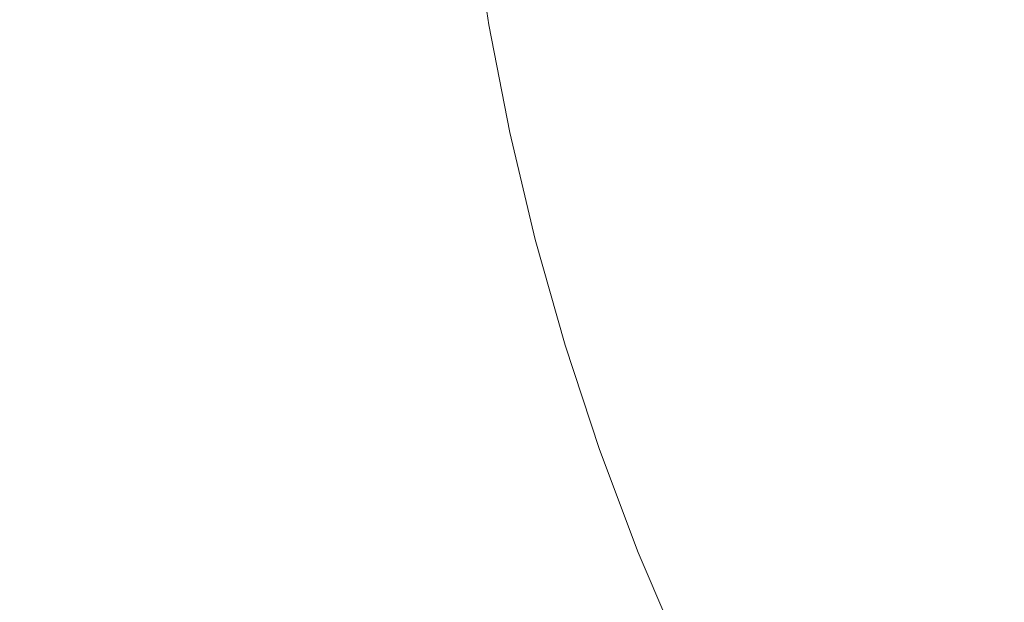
# Model space of a CAD drawing. Header units: centimetres. Extents: x -26.3 to 27.5, y 4.2 to 67.9.
# Tile 117 of 256: x -8.3366 to -8.2225, y 4.5826 to 4.6501. Entities that reach past the tile are written whole.
import ezdxf

# ---------------------------------------------------------------- set-up
doc = ezdxf.new("R2010")
doc.units = ezdxf.units.CM
doc.header["$LTSCALE"] = 2.54
doc.layers.add('Lucido design-1', color=7, linetype='Continuous')

# ---------------------------------------------------------------- blocks, each defined once
blk = doc.blocks.new('Gruppo-2-1')
at = {"color": 7, "linetype": 'Continuous', "lineweight": 9}
for points in [[(-25.98654, 5.90021, -1111.01416), (-25.98654, 4.30021, -1111.01416), (27.11346, 4.30021, -1111.01416), (27.11346, 5.90021, -1111.01416)], [(-25.98654, 5.90021, -1147.11416), (-25.98654, 4.30021, -1147.11416), (27.11346, 4.30021, -1147.11416), (27.11346, 5.90021, -1147.11416)]]:
    blk.add_3dface(points, dxfattribs=at)
for points, invisible_edges in [([(-25.98654, 4.30021, -1111.81416), (-25.98654, 5.90021, -1111.81416), (-8.28654, 5.90021, -1111.81416), (-8.28654, 4.70021, -1111.81416)], 8), ([(-25.98654, 4.30021, -1147.91416), (-25.98654, 5.90021, -1147.91416), (-8.28654, 5.90021, -1147.91416), (-8.28654, 4.70021, -1147.91416)], 8), ([(-8.28654, 4.70021, -1111.81416), (-8.28627, 4.68748, -1111.81416), (-25.98654, 4.30021, -1111.81416)], 10), ([(-8.28654, 4.70021, -1147.91416), (-8.28627, 4.68748, -1147.91416), (-25.98654, 4.30021, -1147.91416)], 10), ([(-8.28627, 4.68748, -1111.81416), (-8.28546, 4.67477, -1111.81416), (-25.98654, 4.30021, -1111.81416)], 10), ([(-25.98654, 4.30021, -1147.91416), (-8.28627, 4.68748, -1147.91416), (-8.28546, 4.67477, -1147.91416)], 9), ([(-8.28546, 4.67477, -1111.81416), (-8.28411, 4.66211, -1111.81416), (-25.98654, 4.30021, -1111.81416)], 10), ([(-8.28546, 4.67477, -1147.91416), (-8.28411, 4.66211, -1147.91416), (-25.98654, 4.30021, -1147.91416)], 10), ([(-25.98654, 4.30021, -1111.81416), (-8.28411, 4.66211, -1111.81416), (-8.28222, 4.64951, -1111.81416)], 9), ([(-25.98654, 4.30021, -1147.91416), (-8.28411, 4.66211, -1147.91416), (-8.28222, 4.64951, -1147.91416)], 9), ([(-8.28222, 4.64951, -1111.81416), (-8.28411, 4.66211, -1111.81416), (-8.27978, 4.66266, -1111.81407), (-8.27793, 4.65025, -1111.81407)], 14), ([(-8.28222, 4.64951, -1147.91416), (-8.28411, 4.66211, -1147.91416), (-8.27978, 4.66266, -1147.91407), (-8.27793, 4.65025, -1147.91407)], 14), ([(-8.22299, 4.64925, -1111.79554), (-8.22494, 4.65933, -1111.79554), (-8.22171, 4.65989, -1111.7931), (-8.21979, 4.64994, -1111.7931)], 15), ([(-8.22299, 4.64925, -1147.89554), (-8.22494, 4.65933, -1147.89554), (-8.22171, 4.65989, -1147.8931), (-8.21979, 4.64994, -1147.8931)], 15), ([(-8.22969, 4.64781, -1111.80003), (-8.2317, 4.65817, -1111.80003), (-8.22827, 4.65876, -1111.79785), (-8.2263, 4.64854, -1111.79785)], 15), ([(-8.22969, 4.64781, -1147.90003), (-8.2317, 4.65817, -1147.90003), (-8.22827, 4.65876, -1147.89785), (-8.2263, 4.64854, -1147.89785)], 15), ([(-8.2263, 4.64854, -1111.79785), (-8.22827, 4.65876, -1111.79785), (-8.22494, 4.65933, -1111.79554), (-8.22299, 4.64925, -1111.79554)], 15), ([(-8.2263, 4.64854, -1147.89785), (-8.22827, 4.65876, -1147.89785), (-8.22494, 4.65933, -1147.89554), (-8.22299, 4.64925, -1147.89554)], 15), ([(-8.23674, 4.64629, -1111.80394), (-8.23881, 4.65696, -1111.80394), (-8.23521, 4.65757, -1111.80206), (-8.23318, 4.64706, -1111.80206)], 15), ([(-8.23674, 4.64629, -1147.90394), (-8.23881, 4.65696, -1147.90394), (-8.23521, 4.65757, -1147.90206), (-8.23318, 4.64706, -1147.90206)], 15), ([(-8.23318, 4.64706, -1111.80206), (-8.23521, 4.65757, -1111.80206), (-8.2317, 4.65817, -1111.80003), (-8.22969, 4.64781, -1111.80003)], 15), ([(-8.23318, 4.64706, -1147.90206), (-8.23521, 4.65757, -1147.90206), (-8.2317, 4.65817, -1147.90003), (-8.22969, 4.64781, -1147.90003)], 15), ([(-8.2441, 4.6447, -1111.80725), (-8.24622, 4.65568, -1111.80725), (-8.24248, 4.65633, -1111.80567), (-8.24039, 4.6455, -1111.80567)], 15), ([(-8.2441, 4.6447, -1147.90725), (-8.24622, 4.65568, -1147.90725), (-8.24248, 4.65633, -1147.90567), (-8.24039, 4.6455, -1147.90567)], 15), ([(-8.24039, 4.6455, -1111.80567), (-8.24248, 4.65633, -1111.80567), (-8.23881, 4.65696, -1111.80394), (-8.23674, 4.64629, -1111.80394)], 15), ([(-8.24039, 4.6455, -1147.90567), (-8.24248, 4.65633, -1147.90567), (-8.23881, 4.65696, -1147.90394), (-8.23674, 4.64629, -1147.90394)], 15), ([(-8.24787, 4.64389, -1111.80868), (-8.25003, 4.65503, -1111.80868), (-8.24622, 4.65568, -1111.80725), (-8.2441, 4.6447, -1111.80725)], 15), ([(-8.24787, 4.64389, -1147.90868), (-8.25003, 4.65503, -1147.90868), (-8.24622, 4.65568, -1147.90725), (-8.2441, 4.6447, -1147.90725)], 15), ([(-8.25559, 4.64223, -1111.81105), (-8.25781, 4.6537, -1111.81105), (-8.25389, 4.65437, -1111.80994), (-8.2517, 4.64306, -1111.80994)], 15), ([(-8.25559, 4.64223, -1147.91105), (-8.25781, 4.6537, -1147.91105), (-8.25389, 4.65437, -1147.90994), (-8.2517, 4.64306, -1147.90994)], 15), ([(-8.2517, 4.64306, -1111.80994), (-8.25389, 4.65437, -1111.80994), (-8.25003, 4.65503, -1111.80868), (-8.24787, 4.64389, -1111.80868)], 15), ([(-8.2517, 4.64306, -1147.90994), (-8.25389, 4.65437, -1147.90994), (-8.25003, 4.65503, -1147.90868), (-8.24787, 4.64389, -1147.90868)], 15), ([(-8.26348, 4.64053, -1111.81276), (-8.26577, 4.65233, -1111.81276), (-8.26177, 4.65302, -1111.81199), (-8.25952, 4.64138, -1111.81199)], 15), ([(-8.26348, 4.64053, -1147.91276), (-8.26577, 4.65233, -1147.91276), (-8.26177, 4.65302, -1147.91199), (-8.25952, 4.64138, -1147.91199)], 15), ([(-8.25952, 4.64138, -1111.81199), (-8.26177, 4.65302, -1111.81199), (-8.25781, 4.6537, -1111.81105), (-8.25559, 4.64223, -1111.81105)], 15), ([(-8.25952, 4.64138, -1147.91199), (-8.26177, 4.65302, -1147.91199), (-8.25781, 4.6537, -1147.91105), (-8.25559, 4.64223, -1147.91105)], 15), ([(-8.2715, 4.6388, -1111.8138), (-8.27385, 4.65095, -1111.8138), (-8.2698, 4.65164, -1111.81337), (-8.26748, 4.63966, -1111.81337)], 15), ([(-8.2715, 4.6388, -1147.9138), (-8.27385, 4.65095, -1147.9138), (-8.2698, 4.65164, -1147.91337), (-8.26748, 4.63966, -1147.91337)], 15), ([(-8.26748, 4.63966, -1111.81337), (-8.2698, 4.65164, -1111.81337), (-8.26577, 4.65233, -1111.81276), (-8.26348, 4.64053, -1111.81276)], 15), ([(-8.26748, 4.63966, -1147.91337), (-8.2698, 4.65164, -1147.91337), (-8.26577, 4.65233, -1147.91276), (-8.26348, 4.64053, -1147.91276)], 15), ([(-8.27554, 4.63793, -1111.81407), (-8.27793, 4.65025, -1111.81407), (-8.27385, 4.65095, -1111.8138), (-8.2715, 4.6388, -1111.8138)], 15), ([(-8.27554, 4.63793, -1147.91407), (-8.27793, 4.65025, -1147.91407), (-8.27385, 4.65095, -1147.9138), (-8.2715, 4.6388, -1147.9138)], 15), ([(-25.98654, 4.30021, -1111.81416), (-8.28222, 4.64951, -1111.81416), (-8.2798, 4.63701, -1111.81416)], 9), ([(-8.28222, 4.64951, -1147.91416), (-8.2798, 4.63701, -1147.91416), (-25.98654, 4.30021, -1147.91416)], 10), ([(-8.2798, 4.63701, -1111.81416), (-8.28222, 4.64951, -1111.81416), (-8.27793, 4.65025, -1111.81407), (-8.27554, 4.63793, -1111.81407)], 14), ([(-8.2798, 4.63701, -1147.91416), (-8.28222, 4.64951, -1147.91416), (-8.27793, 4.65025, -1147.91407), (-8.27554, 4.63793, -1147.91407)], 14), ([(-8.22062, 4.63926, -1111.79554), (-8.22299, 4.64925, -1111.79554), (-8.21979, 4.64994, -1111.7931), (-8.21744, 4.64009, -1111.7931)], 15), ([(-8.22062, 4.63926, -1147.89554), (-8.22299, 4.64925, -1147.89554), (-8.21979, 4.64994, -1147.8931), (-8.21744, 4.64009, -1147.8931)], 15), ([(-8.22725, 4.63754, -1111.80003), (-8.22969, 4.64781, -1111.80003), (-8.2263, 4.64854, -1111.79785), (-8.22389, 4.63841, -1111.79785)], 15), ([(-8.22725, 4.63754, -1147.90003), (-8.22969, 4.64781, -1147.90003), (-8.2263, 4.64854, -1147.89785), (-8.22389, 4.63841, -1147.89785)], 15), ([(-8.22389, 4.63841, -1111.79785), (-8.2263, 4.64854, -1111.79785), (-8.22299, 4.64925, -1111.79554), (-8.22062, 4.63926, -1111.79554)], 15), ([(-8.22389, 4.63841, -1147.89785), (-8.2263, 4.64854, -1147.89785), (-8.22299, 4.64925, -1147.89554), (-8.22062, 4.63926, -1147.89554)], 15), ([(-8.23423, 4.63572, -1111.80394), (-8.23674, 4.64629, -1111.80394), (-8.23318, 4.64706, -1111.80206), (-8.2307, 4.63664, -1111.80206)], 15), ([(-8.23423, 4.63572, -1147.90394), (-8.23674, 4.64629, -1147.90394), (-8.23318, 4.64706, -1147.90206), (-8.2307, 4.63664, -1147.90206)], 15), ([(-8.2307, 4.63664, -1111.80206), (-8.23318, 4.64706, -1111.80206), (-8.22969, 4.64781, -1111.80003), (-8.22725, 4.63754, -1111.80003)], 15), ([(-8.2307, 4.63664, -1147.90206), (-8.23318, 4.64706, -1147.90206), (-8.22969, 4.64781, -1147.90003), (-8.22725, 4.63754, -1147.90003)], 15), ([(-8.23783, 4.63478, -1111.80567), (-8.24039, 4.6455, -1111.80567), (-8.23674, 4.64629, -1111.80394), (-8.23423, 4.63572, -1111.80394)], 15), ([(-8.23783, 4.63478, -1147.90567), (-8.24039, 4.6455, -1147.90567), (-8.23674, 4.64629, -1147.90394), (-8.23423, 4.63572, -1147.90394)], 15), ([(-8.24151, 4.63382, -1111.80725), (-8.2441, 4.6447, -1111.80725), (-8.24039, 4.6455, -1111.80567), (-8.23783, 4.63478, -1111.80567)], 15), ([(-8.24151, 4.63382, -1147.90725), (-8.2441, 4.6447, -1147.90725), (-8.24039, 4.6455, -1147.90567), (-8.23783, 4.63478, -1147.90567)], 15), ([(-8.24904, 4.63186, -1111.80994), (-8.2517, 4.64306, -1111.80994), (-8.24787, 4.64389, -1111.80868), (-8.24525, 4.63285, -1111.80868)], 15), ([(-8.24904, 4.63186, -1147.90994), (-8.2517, 4.64306, -1147.90994), (-8.24787, 4.64389, -1147.90868), (-8.24525, 4.63285, -1147.90868)], 15), ([(-8.24525, 4.63285, -1111.80868), (-8.24787, 4.64389, -1111.80868), (-8.2441, 4.6447, -1111.80725), (-8.24151, 4.63382, -1111.80725)], 15), ([(-8.24525, 4.63285, -1147.90868), (-8.24787, 4.64389, -1147.90868), (-8.2441, 4.6447, -1147.90725), (-8.24151, 4.63382, -1147.90725)], 15), ([(-8.25288, 4.63086, -1111.81105), (-8.25559, 4.64223, -1111.81105), (-8.2517, 4.64306, -1111.80994), (-8.24904, 4.63186, -1111.80994)], 15), ([(-8.25288, 4.63086, -1147.91105), (-8.25559, 4.64223, -1147.91105), (-8.2517, 4.64306, -1147.90994), (-8.24904, 4.63186, -1147.90994)], 15), ([(-8.2607, 4.62883, -1111.81276), (-8.26348, 4.64053, -1111.81276), (-8.25952, 4.64138, -1111.81199), (-8.25677, 4.62985, -1111.81199)], 15), ([(-8.2607, 4.62883, -1147.91276), (-8.26348, 4.64053, -1147.91276), (-8.25952, 4.64138, -1147.91199), (-8.25677, 4.62985, -1147.91199)], 15), ([(-8.25677, 4.62985, -1111.81199), (-8.25952, 4.64138, -1111.81199), (-8.25559, 4.64223, -1111.81105), (-8.25288, 4.63086, -1111.81105)], 15), ([(-8.25677, 4.62985, -1147.91199), (-8.25952, 4.64138, -1147.91199), (-8.25559, 4.64223, -1147.91105), (-8.25288, 4.63086, -1147.91105)], 15), ([(-8.26466, 4.6278, -1111.81337), (-8.26748, 4.63966, -1111.81337), (-8.26348, 4.64053, -1111.81276), (-8.2607, 4.62883, -1111.81276)], 15), ([(-8.26466, 4.6278, -1147.91337), (-8.26748, 4.63966, -1147.91337), (-8.26348, 4.64053, -1147.91276), (-8.2607, 4.62883, -1147.91276)], 15), ([(-8.26864, 4.62676, -1111.8138), (-8.2715, 4.6388, -1111.8138), (-8.26748, 4.63966, -1111.81337), (-8.26466, 4.6278, -1111.81337)], 15), ([(-8.26864, 4.62676, -1147.9138), (-8.2715, 4.6388, -1147.9138), (-8.26748, 4.63966, -1147.91337), (-8.26466, 4.6278, -1147.91337)], 15), ([(-8.22105, 4.62839, -1111.79785), (-8.22389, 4.63841, -1111.79785), (-8.22062, 4.63926, -1111.79554), (-8.21782, 4.62938, -1111.79554)], 15), ([(-8.22105, 4.62839, -1147.89785), (-8.22389, 4.63841, -1147.89785), (-8.22062, 4.63926, -1147.89554), (-8.21782, 4.62938, -1147.89554)], 15), ([(-8.27686, 4.62462, -1111.81416), (-8.2798, 4.63701, -1111.81416), (-8.27554, 4.63793, -1111.81407), (-8.27264, 4.62572, -1111.81407)], 14), ([(-8.27686, 4.62462, -1147.91416), (-8.2798, 4.63701, -1147.91416), (-8.27554, 4.63793, -1147.91407), (-8.27264, 4.62572, -1147.91407)], 14), ([(-8.27264, 4.62572, -1111.81407), (-8.27554, 4.63793, -1111.81407), (-8.2715, 4.6388, -1111.8138), (-8.26864, 4.62676, -1111.8138)], 15), ([(-8.27264, 4.62572, -1147.91407), (-8.27554, 4.63793, -1147.91407), (-8.2715, 4.6388, -1147.9138), (-8.26864, 4.62676, -1147.9138)], 15), ([(-8.22437, 4.62738, -1111.80003), (-8.22725, 4.63754, -1111.80003), (-8.22389, 4.63841, -1111.79785), (-8.22105, 4.62839, -1111.79785)], 15), ([(-8.22437, 4.62738, -1147.90003), (-8.22725, 4.63754, -1147.90003), (-8.22389, 4.63841, -1147.89785), (-8.22105, 4.62839, -1147.89785)], 15), ([(-8.2798, 4.63701, -1111.81416), (-8.27686, 4.62462, -1111.81416), (-25.98654, 4.30021, -1111.81416)], 10), ([(-25.98654, 4.30021, -1147.91416), (-8.2798, 4.63701, -1147.91416), (-8.27686, 4.62462, -1147.91416)], 9), ([(-8.22778, 4.62633, -1111.80206), (-8.2307, 4.63664, -1111.80206), (-8.22725, 4.63754, -1111.80003), (-8.22437, 4.62738, -1111.80003)], 15), ([(-8.22778, 4.62633, -1147.90206), (-8.2307, 4.63664, -1147.90206), (-8.22725, 4.63754, -1147.90003), (-8.22437, 4.62738, -1147.90003)], 15), ([(-8.23483, 4.62417, -1111.80567), (-8.23783, 4.63478, -1111.80567), (-8.23423, 4.63572, -1111.80394), (-8.23127, 4.62526, -1111.80394)], 15), ([(-8.23483, 4.62417, -1147.90567), (-8.23783, 4.63478, -1147.90567), (-8.23423, 4.63572, -1147.90394), (-8.23127, 4.62526, -1147.90394)], 15), ([(-8.23127, 4.62526, -1111.80394), (-8.23423, 4.63572, -1111.80394), (-8.2307, 4.63664, -1111.80206), (-8.22778, 4.62633, -1111.80206)], 15), ([(-8.23127, 4.62526, -1147.90394), (-8.23423, 4.63572, -1147.90394), (-8.2307, 4.63664, -1147.90206), (-8.22778, 4.62633, -1147.90206)], 15), ([(-8.23846, 4.62306, -1111.80725), (-8.24151, 4.63382, -1111.80725), (-8.23783, 4.63478, -1111.80567), (-8.23483, 4.62417, -1111.80567)], 15), ([(-8.23846, 4.62306, -1147.90725), (-8.24151, 4.63382, -1147.90725), (-8.23783, 4.63478, -1147.90567), (-8.23483, 4.62417, -1147.90567)], 15), ([(-8.24215, 4.62193, -1111.80868), (-8.24525, 4.63285, -1111.80868), (-8.24151, 4.63382, -1111.80725), (-8.23846, 4.62306, -1111.80725)], 15), ([(-8.24215, 4.62193, -1147.90868), (-8.24525, 4.63285, -1147.90868), (-8.24151, 4.63382, -1147.90725), (-8.23846, 4.62306, -1147.90725)], 15), ([(-8.2459, 4.62078, -1111.80994), (-8.24904, 4.63186, -1111.80994), (-8.24525, 4.63285, -1111.80868), (-8.24215, 4.62193, -1111.80868)], 15), ([(-8.2459, 4.62078, -1147.90994), (-8.24904, 4.63186, -1147.90994), (-8.24525, 4.63285, -1147.90868), (-8.24215, 4.62193, -1147.90868)], 15), ([(-8.2497, 4.61962, -1111.81105), (-8.25288, 4.63086, -1111.81105), (-8.24904, 4.63186, -1111.80994), (-8.2459, 4.62078, -1111.80994)], 15), ([(-8.2497, 4.61962, -1147.91105), (-8.25288, 4.63086, -1147.91105), (-8.24904, 4.63186, -1147.90994), (-8.2459, 4.62078, -1147.90994)], 15), ([(-8.25354, 4.61844, -1111.81199), (-8.25677, 4.62985, -1111.81199), (-8.25288, 4.63086, -1111.81105), (-8.2497, 4.61962, -1111.81105)], 15), ([(-8.25354, 4.61844, -1147.91199), (-8.25677, 4.62985, -1147.91199), (-8.25288, 4.63086, -1147.91105), (-8.2497, 4.61962, -1147.91105)], 15), ([(-8.26133, 4.61606, -1111.81337), (-8.26466, 4.6278, -1111.81337), (-8.2607, 4.62883, -1111.81276), (-8.25742, 4.61725, -1111.81276)], 15), ([(-8.26133, 4.61606, -1147.91337), (-8.26466, 4.6278, -1147.91337), (-8.2607, 4.62883, -1147.91276), (-8.25742, 4.61725, -1147.91276)], 15), ([(-8.25742, 4.61725, -1111.81276), (-8.2607, 4.62883, -1111.81276), (-8.25677, 4.62985, -1111.81199), (-8.25354, 4.61844, -1111.81199)], 15), ([(-8.25742, 4.61725, -1147.91276), (-8.2607, 4.62883, -1147.91276), (-8.25677, 4.62985, -1147.91199), (-8.25354, 4.61844, -1147.91199)], 15), ([(-8.26527, 4.61485, -1111.8138), (-8.26864, 4.62676, -1111.8138), (-8.26466, 4.6278, -1111.81337), (-8.26133, 4.61606, -1111.81337)], 15), ([(-8.26527, 4.61485, -1147.9138), (-8.26864, 4.62676, -1147.9138), (-8.26466, 4.6278, -1147.91337), (-8.26133, 4.61606, -1147.91337)], 15), ([(-8.22107, 4.61735, -1111.80003), (-8.22437, 4.62738, -1111.80003), (-8.22105, 4.62839, -1111.79785), (-8.21779, 4.6185, -1111.79785)], 15), ([(-8.22107, 4.61735, -1147.90003), (-8.22437, 4.62738, -1147.90003), (-8.22105, 4.62839, -1147.89785), (-8.21779, 4.6185, -1147.89785)], 15), ([(-8.26922, 4.61364, -1111.81407), (-8.27264, 4.62572, -1111.81407), (-8.26864, 4.62676, -1111.8138), (-8.26527, 4.61485, -1111.8138)], 15), ([(-8.26922, 4.61364, -1147.91407), (-8.27264, 4.62572, -1147.91407), (-8.26864, 4.62676, -1147.9138), (-8.26527, 4.61485, -1147.9138)], 15), ([(-8.22443, 4.61616, -1111.80206), (-8.22778, 4.62633, -1111.80206), (-8.22437, 4.62738, -1111.80003), (-8.22107, 4.61735, -1111.80003)], 15), ([(-8.22443, 4.61616, -1147.90206), (-8.22778, 4.62633, -1147.90206), (-8.22437, 4.62738, -1147.90003), (-8.22107, 4.61735, -1147.90003)], 15), ([(-8.27339, 4.61237, -1111.81416), (-8.27686, 4.62462, -1111.81416), (-8.27264, 4.62572, -1111.81407), (-8.26922, 4.61364, -1111.81407)], 14), ([(-8.27339, 4.61237, -1147.91416), (-8.27686, 4.62462, -1147.91416), (-8.27264, 4.62572, -1147.91407), (-8.26922, 4.61364, -1147.91407)], 14), ([(-8.22787, 4.61494, -1111.80394), (-8.23127, 4.62526, -1111.80394), (-8.22778, 4.62633, -1111.80206), (-8.22443, 4.61616, -1111.80206)], 15), ([(-8.22787, 4.61494, -1147.90394), (-8.23127, 4.62526, -1147.90394), (-8.22778, 4.62633, -1147.90206), (-8.22443, 4.61616, -1147.90206)], 15), ([(-25.98654, 4.30021, -1111.81416), (-8.27686, 4.62462, -1111.81416), (-8.27339, 4.61237, -1111.81416)], 9), ([(-8.27686, 4.62462, -1147.91416), (-8.27339, 4.61237, -1147.91416), (-25.98654, 4.30021, -1147.91416)], 10), ([(-8.23138, 4.6137, -1111.80567), (-8.23483, 4.62417, -1111.80567), (-8.23127, 4.62526, -1111.80394), (-8.22787, 4.61494, -1111.80394)], 15), ([(-8.23138, 4.6137, -1147.90567), (-8.23483, 4.62417, -1147.90567), (-8.23127, 4.62526, -1147.90394), (-8.22787, 4.61494, -1147.90394)], 15), ([(-8.23496, 4.61244, -1111.80725), (-8.23846, 4.62306, -1111.80725), (-8.23483, 4.62417, -1111.80567), (-8.23138, 4.6137, -1111.80567)], 15), ([(-8.23496, 4.61244, -1147.90725), (-8.23846, 4.62306, -1147.90725), (-8.23483, 4.62417, -1147.90567), (-8.23138, 4.6137, -1147.90567)], 15), ([(-8.2386, 4.61115, -1111.80868), (-8.24215, 4.62193, -1111.80868), (-8.23846, 4.62306, -1111.80725), (-8.23496, 4.61244, -1111.80725)], 15), ([(-8.2386, 4.61115, -1147.90868), (-8.24215, 4.62193, -1147.90868), (-8.23846, 4.62306, -1147.90725), (-8.23496, 4.61244, -1147.90725)], 15), ([(-8.2423, 4.60985, -1111.80994), (-8.2459, 4.62078, -1111.80994), (-8.24215, 4.62193, -1111.80868), (-8.2386, 4.61115, -1111.80868)], 15), ([(-8.2423, 4.60985, -1147.90994), (-8.2459, 4.62078, -1147.90994), (-8.24215, 4.62193, -1147.90868), (-8.2386, 4.61115, -1147.90868)], 15), ([(-8.24604, 4.60852, -1111.81105), (-8.2497, 4.61962, -1111.81105), (-8.2459, 4.62078, -1111.80994), (-8.2423, 4.60985, -1111.80994)], 15), ([(-8.24604, 4.60852, -1147.91105), (-8.2497, 4.61962, -1147.91105), (-8.2459, 4.62078, -1147.90994), (-8.2423, 4.60985, -1147.90994)], 15), ([(-8.24983, 4.60718, -1111.81199), (-8.25354, 4.61844, -1111.81199), (-8.2497, 4.61962, -1111.81105), (-8.24604, 4.60852, -1111.81105)], 15), ([(-8.24983, 4.60718, -1147.91199), (-8.25354, 4.61844, -1147.91199), (-8.2497, 4.61962, -1147.91105), (-8.24604, 4.60852, -1147.91105)], 15), ([(-8.25366, 4.60583, -1111.81276), (-8.25742, 4.61725, -1111.81276), (-8.25354, 4.61844, -1111.81199), (-8.24983, 4.60718, -1111.81199)], 15), ([(-8.25366, 4.60583, -1147.91276), (-8.25742, 4.61725, -1147.91276), (-8.25354, 4.61844, -1147.91199), (-8.24983, 4.60718, -1147.91199)], 15), ([(-8.25751, 4.60447, -1111.81337), (-8.26133, 4.61606, -1111.81337), (-8.25742, 4.61725, -1111.81276), (-8.25366, 4.60583, -1111.81276)], 15), ([(-8.25751, 4.60447, -1147.91337), (-8.26133, 4.61606, -1147.91337), (-8.25742, 4.61725, -1147.91276), (-8.25366, 4.60583, -1147.91276)], 15), ([(-8.22065, 4.60614, -1111.80206), (-8.22443, 4.61616, -1111.80206), (-8.22107, 4.61735, -1111.80003), (-8.21734, 4.60747, -1111.80003)], 15), ([(-8.22065, 4.60614, -1147.90206), (-8.22443, 4.61616, -1147.90206), (-8.22107, 4.61735, -1147.90003), (-8.21734, 4.60747, -1147.90003)], 15), ([(-8.26139, 4.6031, -1111.8138), (-8.26527, 4.61485, -1111.8138), (-8.26133, 4.61606, -1111.81337), (-8.25751, 4.60447, -1111.81337)], 15), ([(-8.26139, 4.6031, -1147.9138), (-8.26527, 4.61485, -1147.9138), (-8.26133, 4.61606, -1147.91337), (-8.25751, 4.60447, -1147.91337)], 15), ([(-8.22403, 4.60478, -1111.80394), (-8.22787, 4.61494, -1111.80394), (-8.22443, 4.61616, -1111.80206), (-8.22065, 4.60614, -1111.80206)], 15), ([(-8.22403, 4.60478, -1147.90394), (-8.22787, 4.61494, -1147.90394), (-8.22443, 4.61616, -1147.90206), (-8.22065, 4.60614, -1147.90206)], 15), ([(-8.26529, 4.60172, -1111.81407), (-8.26922, 4.61364, -1111.81407), (-8.26527, 4.61485, -1111.8138), (-8.26139, 4.6031, -1111.8138)], 15), ([(-8.26529, 4.60172, -1147.91407), (-8.26922, 4.61364, -1147.91407), (-8.26527, 4.61485, -1147.9138), (-8.26139, 4.6031, -1147.9138)], 15), ([(-8.22749, 4.60339, -1111.80567), (-8.23138, 4.6137, -1111.80567), (-8.22787, 4.61494, -1111.80394), (-8.22403, 4.60478, -1111.80394)], 15), ([(-8.22749, 4.60339, -1147.90567), (-8.23138, 4.6137, -1147.90567), (-8.22787, 4.61494, -1147.90394), (-8.22403, 4.60478, -1147.90394)], 15), ([(-8.2694, 4.60027, -1111.81416), (-8.27339, 4.61237, -1111.81416), (-8.26922, 4.61364, -1111.81407), (-8.26529, 4.60172, -1111.81407)], 14), ([(-8.2694, 4.60027, -1147.91416), (-8.27339, 4.61237, -1147.91416), (-8.26922, 4.61364, -1147.91407), (-8.26529, 4.60172, -1147.91407)], 14), ([(-8.23101, 4.60197, -1111.80725), (-8.23496, 4.61244, -1111.80725), (-8.23138, 4.6137, -1111.80567), (-8.22749, 4.60339, -1111.80567)], 15), ([(-8.23101, 4.60197, -1147.90725), (-8.23496, 4.61244, -1147.90725), (-8.23138, 4.6137, -1147.90567), (-8.22749, 4.60339, -1147.90567)], 15), ([(-8.27339, 4.61237, -1111.81416), (-8.2694, 4.60027, -1111.81416), (-25.98654, 4.30021, -1111.81416)], 10), ([(-25.98654, 4.30021, -1147.91416), (-8.27339, 4.61237, -1147.91416), (-8.2694, 4.60027, -1147.91416)], 9), ([(-8.23459, 4.60053, -1111.80868), (-8.2386, 4.61115, -1111.80868), (-8.23496, 4.61244, -1111.80725), (-8.23101, 4.60197, -1111.80725)], 15), ([(-8.23459, 4.60053, -1147.90868), (-8.2386, 4.61115, -1147.90868), (-8.23496, 4.61244, -1147.90725), (-8.23101, 4.60197, -1147.90725)], 15), ([(-8.23823, 4.59907, -1111.80994), (-8.2423, 4.60985, -1111.80994), (-8.2386, 4.61115, -1111.80868), (-8.23459, 4.60053, -1111.80868)], 15), ([(-8.23823, 4.59907, -1147.90994), (-8.2423, 4.60985, -1147.90994), (-8.2386, 4.61115, -1147.90868), (-8.23459, 4.60053, -1147.90868)], 15), ([(-8.24192, 4.59759, -1111.81105), (-8.24604, 4.60852, -1111.81105), (-8.2423, 4.60985, -1111.80994), (-8.23823, 4.59907, -1111.80994)], 15), ([(-8.24192, 4.59759, -1147.91105), (-8.24604, 4.60852, -1147.91105), (-8.2423, 4.60985, -1147.90994), (-8.23823, 4.59907, -1147.90994)], 15), ([(-8.24565, 4.59609, -1111.81199), (-8.24983, 4.60718, -1111.81199), (-8.24604, 4.60852, -1111.81105), (-8.24192, 4.59759, -1111.81105)], 15), ([(-8.24565, 4.59609, -1147.91199), (-8.24983, 4.60718, -1147.91199), (-8.24604, 4.60852, -1147.91105), (-8.24192, 4.59759, -1147.91105)], 15), ([(-8.24941, 4.59458, -1111.81276), (-8.25366, 4.60583, -1111.81276), (-8.24983, 4.60718, -1111.81199), (-8.24565, 4.59609, -1111.81199)], 15), ([(-8.24941, 4.59458, -1147.91276), (-8.25366, 4.60583, -1147.91276), (-8.24983, 4.60718, -1147.91199), (-8.24565, 4.59609, -1147.91199)], 15), ([(-8.21977, 4.59479, -1111.80394), (-8.22403, 4.60478, -1111.80394), (-8.22065, 4.60614, -1111.80206), (-8.21644, 4.59629, -1111.80206)], 15), ([(-8.21977, 4.59479, -1147.90394), (-8.22403, 4.60478, -1147.90394), (-8.22065, 4.60614, -1147.90206), (-8.21644, 4.59629, -1147.90206)], 15), ([(-8.25321, 4.59306, -1111.81337), (-8.25751, 4.60447, -1111.81337), (-8.25366, 4.60583, -1111.81276), (-8.24941, 4.59458, -1111.81276)], 15), ([(-8.25321, 4.59306, -1147.91337), (-8.25751, 4.60447, -1147.91337), (-8.25366, 4.60583, -1147.91276), (-8.24941, 4.59458, -1147.91276)], 15), ([(-8.25702, 4.59152, -1111.8138), (-8.26139, 4.6031, -1111.8138), (-8.25751, 4.60447, -1111.81337), (-8.25321, 4.59306, -1111.81337)], 15), ([(-8.25702, 4.59152, -1147.9138), (-8.26139, 4.6031, -1147.9138), (-8.25751, 4.60447, -1147.91337), (-8.25321, 4.59306, -1147.91337)], 15), ([(-8.22316, 4.59325, -1111.80567), (-8.22749, 4.60339, -1111.80567), (-8.22403, 4.60478, -1111.80394), (-8.21977, 4.59479, -1111.80394)], 15), ([(-8.22316, 4.59325, -1147.90567), (-8.22749, 4.60339, -1147.90567), (-8.22403, 4.60478, -1147.90394), (-8.21977, 4.59479, -1147.90394)], 15), ([(-8.26086, 4.58998, -1111.81407), (-8.26529, 4.60172, -1111.81407), (-8.26139, 4.6031, -1111.8138), (-8.25702, 4.59152, -1111.8138)], 15), ([(-8.26086, 4.58998, -1147.91407), (-8.26529, 4.60172, -1147.91407), (-8.26139, 4.6031, -1147.9138), (-8.25702, 4.59152, -1147.9138)], 15), ([(-8.22662, 4.59169, -1111.80725), (-8.23101, 4.60197, -1111.80725), (-8.22749, 4.60339, -1111.80567), (-8.22316, 4.59325, -1111.80567)], 15), ([(-8.22662, 4.59169, -1147.90725), (-8.23101, 4.60197, -1147.90725), (-8.22749, 4.60339, -1147.90567), (-8.22316, 4.59325, -1147.90567)], 15), ([(-8.2649, 4.58836, -1111.81416), (-8.2694, 4.60027, -1111.81416), (-8.26529, 4.60172, -1111.81407), (-8.26086, 4.58998, -1111.81407)], 14), ([(-8.2649, 4.58836, -1147.91416), (-8.2694, 4.60027, -1147.91416), (-8.26529, 4.60172, -1147.91407), (-8.26086, 4.58998, -1147.91407)], 14), ([(-8.23014, 4.5901, -1111.80868), (-8.23459, 4.60053, -1111.80868), (-8.23101, 4.60197, -1111.80725), (-8.22662, 4.59169, -1111.80725)], 15), ([(-8.23014, 4.5901, -1147.90868), (-8.23459, 4.60053, -1147.90868), (-8.23101, 4.60197, -1147.90725), (-8.22662, 4.59169, -1147.90725)], 15), ([(-25.98654, 4.30021, -1111.81416), (-8.2694, 4.60027, -1111.81416), (-8.2649, 4.58836, -1111.81416)], 9), ([(-8.2694, 4.60027, -1147.91416), (-8.2649, 4.58836, -1147.91416), (-25.98654, 4.30021, -1147.91416)], 10), ([(-8.23371, 4.58848, -1111.80994), (-8.23823, 4.59907, -1111.80994), (-8.23459, 4.60053, -1111.80868), (-8.23014, 4.5901, -1111.80868)], 15), ([(-8.23371, 4.58848, -1147.90994), (-8.23823, 4.59907, -1147.90994), (-8.23459, 4.60053, -1147.90868), (-8.23014, 4.5901, -1147.90868)], 15), ([(-8.23733, 4.58685, -1111.81105), (-8.24192, 4.59759, -1111.81105), (-8.23823, 4.59907, -1111.80994), (-8.23371, 4.58848, -1111.80994)], 15), ([(-8.23733, 4.58685, -1147.91105), (-8.24192, 4.59759, -1147.91105), (-8.23823, 4.59907, -1147.90994), (-8.23371, 4.58848, -1147.90994)], 15), ([(-8.24099, 4.58519, -1111.81199), (-8.24565, 4.59609, -1111.81199), (-8.24192, 4.59759, -1111.81105), (-8.23733, 4.58685, -1111.81105)], 15), ([(-8.24099, 4.58519, -1147.91199), (-8.24565, 4.59609, -1147.91199), (-8.24192, 4.59759, -1147.91105), (-8.23733, 4.58685, -1147.91105)], 15), ([(-8.24469, 4.58352, -1111.81276), (-8.24941, 4.59458, -1111.81276), (-8.24565, 4.59609, -1111.81199), (-8.24099, 4.58519, -1111.81199)], 15), ([(-8.24469, 4.58352, -1147.91276), (-8.24941, 4.59458, -1147.91276), (-8.24565, 4.59609, -1147.91199), (-8.24099, 4.58519, -1147.91199)], 15), ([(-8.24842, 4.58183, -1111.81337), (-8.25321, 4.59306, -1111.81337), (-8.24941, 4.59458, -1111.81276), (-8.24469, 4.58352, -1111.81276)], 15), ([(-8.24842, 4.58183, -1147.91337), (-8.25321, 4.59306, -1147.91337), (-8.24941, 4.59458, -1147.91276), (-8.24469, 4.58352, -1147.91276)], 15), ([(-8.21841, 4.5833, -1111.80567), (-8.22316, 4.59325, -1111.80567), (-8.21977, 4.59479, -1111.80394), (-8.21508, 4.58498, -1111.80394)], 15), ([(-8.21841, 4.5833, -1147.90567), (-8.22316, 4.59325, -1147.90567), (-8.21977, 4.59479, -1147.90394), (-8.21508, 4.58498, -1147.90394)], 15), ([(-8.25217, 4.58014, -1111.8138), (-8.25702, 4.59152, -1111.8138), (-8.25321, 4.59306, -1111.81337), (-8.24842, 4.58183, -1111.81337)], 15), ([(-8.25217, 4.58014, -1147.9138), (-8.25702, 4.59152, -1147.9138), (-8.25321, 4.59306, -1147.91337), (-8.24842, 4.58183, -1147.91337)], 15), ([(-8.2218, 4.5816, -1111.80725), (-8.22662, 4.59169, -1111.80725), (-8.22316, 4.59325, -1111.80567), (-8.21841, 4.5833, -1111.80567)], 15), ([(-8.2218, 4.5816, -1147.90725), (-8.22662, 4.59169, -1147.90725), (-8.22316, 4.59325, -1147.90567), (-8.21841, 4.5833, -1147.90567)], 15), ([(-8.25593, 4.57844, -1111.81407), (-8.26086, 4.58998, -1111.81407), (-8.25702, 4.59152, -1111.8138), (-8.25217, 4.58014, -1111.8138)], 15), ([(-8.25593, 4.57844, -1147.91407), (-8.26086, 4.58998, -1147.91407), (-8.25702, 4.59152, -1147.9138), (-8.25217, 4.58014, -1147.9138)], 15), ([(-8.22525, 4.57986, -1111.80868), (-8.23014, 4.5901, -1111.80868), (-8.22662, 4.59169, -1111.80725), (-8.2218, 4.5816, -1111.80725)], 15), ([(-8.22525, 4.57986, -1147.90868), (-8.23014, 4.5901, -1147.90868), (-8.22662, 4.59169, -1147.90725), (-8.2218, 4.5816, -1147.90725)], 15), ([(-8.22875, 4.57809, -1111.80994), (-8.23371, 4.58848, -1111.80994), (-8.23014, 4.5901, -1111.80868), (-8.22525, 4.57986, -1111.80868)], 15), ([(-8.22875, 4.57809, -1147.90994), (-8.23371, 4.58848, -1147.90994), (-8.23014, 4.5901, -1147.90868), (-8.22525, 4.57986, -1147.90868)], 15), ([(-8.25991, 4.57664, -1111.81416), (-8.2649, 4.58836, -1111.81416), (-8.26086, 4.58998, -1111.81407), (-8.25593, 4.57844, -1111.81407)], 14), ([(-8.25991, 4.57664, -1147.91416), (-8.2649, 4.58836, -1147.91416), (-8.26086, 4.58998, -1147.91407), (-8.25593, 4.57844, -1147.91407)], 14), ([(-8.2649, 4.58836, -1111.81416), (-8.25991, 4.57664, -1111.81416), (-25.98654, 4.30021, -1111.81416)], 10), ([(-25.98654, 4.30021, -1147.91416), (-8.2649, 4.58836, -1147.91416), (-8.25991, 4.57664, -1147.91416)], 9), ([(-8.2323, 4.5763, -1111.81105), (-8.23733, 4.58685, -1111.81105), (-8.23371, 4.58848, -1111.80994), (-8.22875, 4.57809, -1111.80994)], 15), ([(-8.2323, 4.5763, -1147.91105), (-8.23733, 4.58685, -1147.91105), (-8.23371, 4.58848, -1147.90994), (-8.22875, 4.57809, -1147.90994)], 15), ([(-8.23588, 4.57449, -1111.81199), (-8.24099, 4.58519, -1111.81199), (-8.23733, 4.58685, -1111.81105), (-8.2323, 4.5763, -1111.81105)], 15), ([(-8.23588, 4.57449, -1147.91199), (-8.24099, 4.58519, -1147.91199), (-8.23733, 4.58685, -1147.91105), (-8.2323, 4.5763, -1147.91105)], 15), ([(-8.23951, 4.57267, -1111.81276), (-8.24469, 4.58352, -1111.81276), (-8.24099, 4.58519, -1111.81199), (-8.23588, 4.57449, -1111.81199)], 15), ([(-8.23951, 4.57267, -1147.91276), (-8.24469, 4.58352, -1147.91276), (-8.24099, 4.58519, -1147.91199), (-8.23588, 4.57449, -1147.91199)], 15), ([(-8.24316, 4.57083, -1111.81337), (-8.24842, 4.58183, -1111.81337), (-8.24469, 4.58352, -1111.81276), (-8.23951, 4.57267, -1111.81276)], 15), ([(-8.24316, 4.57083, -1147.91337), (-8.24842, 4.58183, -1147.91337), (-8.24469, 4.58352, -1147.91276), (-8.23951, 4.57267, -1147.91276)], 15)]:
    blk.add_3dface(points, dxfattribs=dict(at, invisible_edges=invisible_edges))
blk = doc.blocks.new('Gruppo-3-1')
at = {"color": 7}
blk.add_blockref('Gruppo-2-1', (0, 0), dxfattribs=at)

msp = doc.modelspace()

# ---------------------------------------------------------------- block references
at = {"layer": 'Lucido design-1', "color": 7}
msp.add_blockref('Gruppo-3-1', (0, 0), dxfattribs=at)

doc.saveas('drawing.dxf')
